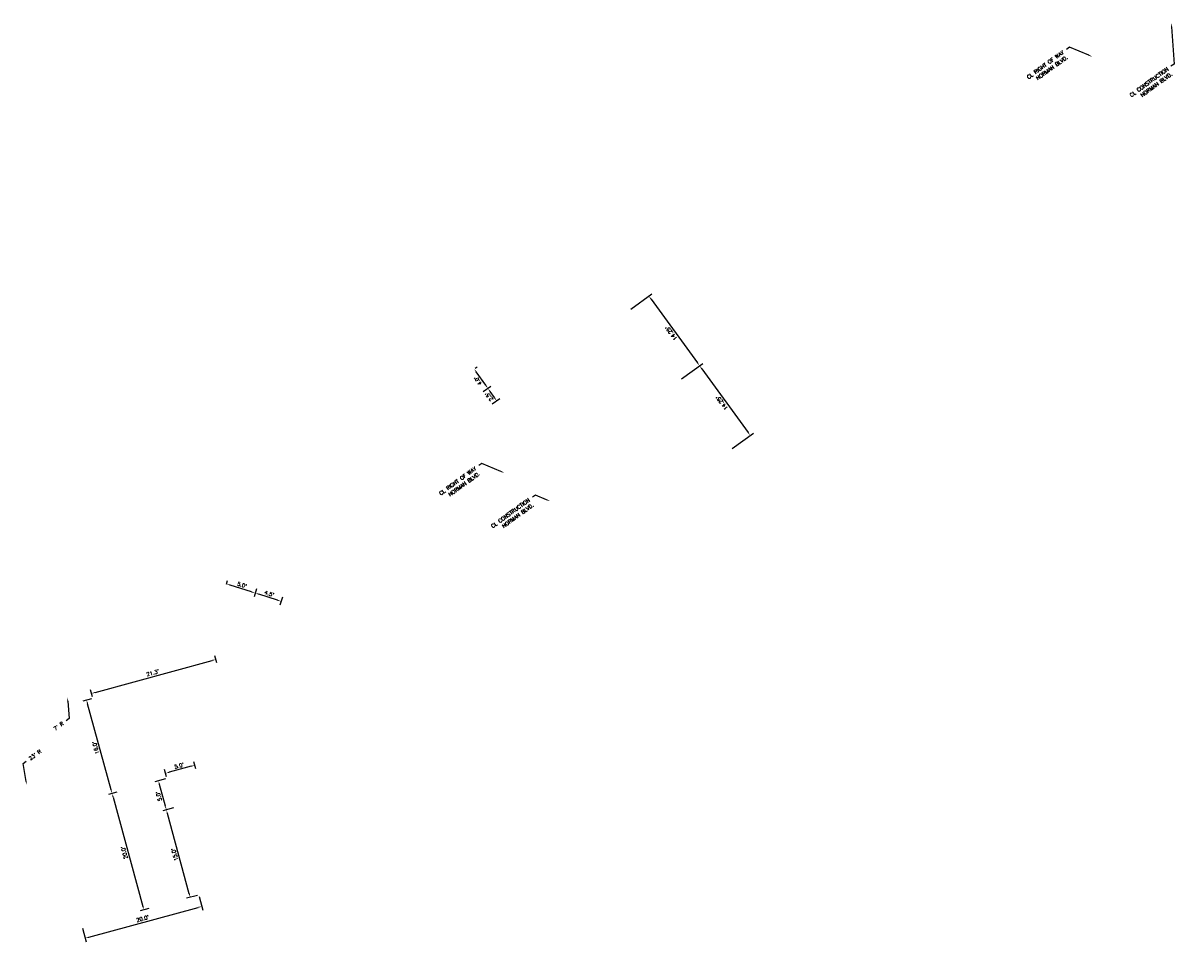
# Model space of a CAD drawing. Extents: x 1490373 to 1513128, y 652534 to 656452.
# Tile 4 of 6: x 1512734 to 1512925, y 652942 to 653094. Entities that reach past the tile are written whole.
import ezdxf
from ezdxf import colors
from ezdxf.entities.mleader import LeaderData, LeaderLine
from ezdxf.math import Vec2, Vec3

# ---------------------------------------------------------------- set-up
doc = ezdxf.new("R2010")
doc.units = 0
doc.header["$MEASUREMENT"] = 0
doc.header["$PDMODE"] = 34
doc.header["$PDSIZE"] = 0.004
doc.layers.add('P-INTER', color=7, linetype='Continuous')
doc.styles.get("Standard").update_dxf_attribs({"font": 'simplex.shx'})
doc.dimstyles.new('COEC', dxfattribs={"dimscale": 13.9, "dimtxt": 0.18, "dimasz": 0.18, "dimexe": 0.18, "dimexo": 0.0625, "dimgap": 0.09, "dimtad": 1, "dimzin": 0, "dimdsep": 46, "dimtxsty": 'Standard', "dimcen": 0.09, "dimclrd": 256, "dimclre": 256, "dimclrt": 256, "dimaunit": 1, "dimadec": 4, "dimazin": 0, "dimtfac": 1, "dimtofl": 0, "dimtmove": 0, "dimatfit": 3, "dimfxl": 1, "dimtolj": 1, "dimtzin": 0, "dimlwd": -1, "dimlwe": -1, "dimarcsym": 0})

# ---------------------------------------------------------------- blocks, each defined once
blk = doc.blocks.new('*D397')
at = {"layer": 'Defpoints', "color": 0, "transparency": 16777216}
for p in [(1512772.52, 653000.43), (1512772.23, 652999.51), (1512776.81, 652999.05)]:
    blk.add_point(p, dxfattribs=at)
at = {"layer": 'P-INTER', "transparency": 16777216}
for p, q in [((1512772.44, 653000.19), (1512772.04, 652998.91)), ((1512775.92, 652998.33), (1512772.82, 652999.32)), ((1512776.73, 652998.81), (1512776.32, 652997.54))]:
    blk.add_line(p, q, dxfattribs=at)
for points in [[(1512772.85, 652999.42), (1512772.79, 652999.22), (1512772.23, 652999.51)], [(1512775.95, 652998.43), (1512775.89, 652998.23), (1512776.51, 652998.14)]]:
    blk.add_solid(points, dxfattribs=at)
at = {"layer": 'P-INTER', "transparency": 16777216, "insert": (1512774.56, 652999.42), "char_height": 0.625, "attachment_point": 5, "rotation": 342.2382}
blk.add_mtext("\\A1;4.5'", dxfattribs=at)
blk = doc.blocks.new('*D398')
at = {"layer": 'Defpoints', "color": 0, "transparency": 16777216}
for p in [(1512767.4, 653000.77), (1512767.48, 653001.03), (1512772.52, 653000.43)]:
    blk.add_point(p, dxfattribs=at)
at = {"layer": 'P-INTER', "transparency": 16777216}
for p, q in [((1512767.48, 653001.01), (1512767.67, 653001.62)), ((1512771.63, 652999.7), (1512768.08, 653000.84)), ((1512772.44, 653000.19), (1512772.04, 652998.91))]:
    blk.add_line(p, q, dxfattribs=at)
for points in [[(1512768.11, 653000.94), (1512768.05, 653000.74), (1512767.48, 653001.03)], [(1512771.66, 652999.8), (1512771.6, 652999.6), (1512772.23, 652999.51)]]:
    blk.add_solid(points, dxfattribs=at)
at = {"layer": 'P-INTER', "transparency": 16777216, "insert": (1512770.05, 653000.86), "char_height": 0.625, "attachment_point": 5, "rotation": 342.2382}
blk.add_mtext("\\A1;5.0'", dxfattribs=at)
blk = doc.blocks.new('*D399')
at = {"layer": 'Defpoints', "color": 0, "transparency": 16777216}
for p in [(1512762.91, 652949.56), (1512763.43, 652947.68), (1512743.62, 652944.29)]:
    blk.add_point(p, dxfattribs=at)
at = {"layer": 'P-INTER', "transparency": 16777216}
for p, q in [((1512762.98, 652949.32), (1512763.59, 652947.08)), ((1512744.74, 652942.58), (1512762.82, 652947.52)), ((1512743.68, 652944.05), (1512744.3, 652941.81))]:
    blk.add_line(p, q, dxfattribs=at)
for points in [[(1512762.8, 652947.62), (1512762.85, 652947.42), (1512763.43, 652947.68)], [(1512744.71, 652942.68), (1512744.76, 652942.48), (1512744.13, 652942.41)]]:
    blk.add_solid(points, dxfattribs=at)
at = {"layer": 'P-INTER', "transparency": 16777216, "insert": (1512753.62, 652945.65), "char_height": 0.625, "attachment_point": 5, "rotation": 15.2742}
blk.add_mtext("\\A1;20.0'", dxfattribs=at)
blk = doc.blocks.new('*D400')
at = {"layer": 'Defpoints', "color": 0, "transparency": 16777216}
for p in [(1512757.41, 652969.7), (1512762.47, 652970.17), (1512757.64, 652968.86)]:
    blk.add_point(p, dxfattribs=at)
at = {"layer": 'P-INTER', "transparency": 16777216}
for p, q in [((1512761.63, 652970.86), (1512758.02, 652969.87)), ((1512762.4, 652970.41), (1512762.07, 652971.62)), ((1512757.58, 652969.1), (1512757.25, 652970.31))]:
    blk.add_line(p, q, dxfattribs=at)
for points in [[(1512761.61, 652970.96), (1512761.66, 652970.76), (1512762.24, 652971.02)], [(1512757.99, 652969.97), (1512758.04, 652969.77), (1512757.41, 652969.7)]]:
    blk.add_solid(points, dxfattribs=at)
at = {"layer": 'P-INTER', "transparency": 16777216, "insert": (1512759.66, 652970.96), "char_height": 0.625, "attachment_point": 5, "rotation": 15.2742}
blk.add_mtext("\\A1;5.0'", dxfattribs=at)
blk = doc.blocks.new('*D401')
at = {"layer": 'Defpoints', "color": 0, "transparency": 16777216}
for p in [(1512765.75, 652988.53), (1512765.97, 652987.71), (1512745.39, 652982.1)]:
    blk.add_point(p, dxfattribs=at)
at = {"layer": 'P-INTER', "transparency": 16777216}
for p, q in [((1512745.77, 652983.08), (1512765.14, 652988.37)), ((1512765.9, 652987.96), (1512765.58, 652989.13)), ((1512745.33, 652982.34), (1512745.01, 652983.51))]:
    blk.add_line(p, q, dxfattribs=at)
for points in [[(1512765.12, 652988.47), (1512765.17, 652988.27), (1512765.75, 652988.53)], [(1512745.75, 652983.18), (1512745.8, 652982.98), (1512745.17, 652982.91)]]:
    blk.add_solid(points, dxfattribs=at)
at = {"layer": 'P-INTER', "transparency": 16777216, "insert": (1512755.29, 652986.32), "char_height": 0.625, "attachment_point": 5, "rotation": 15.2742}
blk.add_mtext("\\A1;21.3'", dxfattribs=at)

msp = doc.modelspace()

# ---------------------------------------------------------------- linework, layer by layer
at = {"layer": 'P-INTER'}
for p, q in [((1512834.349, 653046.474), (1512837.826, 653049.003)), ((1512837.688, 653048.13), (1512845.333, 653037.616)), ((1512808.589, 653036.718), (1512808.933, 653036.961)), ((1512810.339, 653033.897), (1512808.784, 653036.09)), ((1512842.73, 653034.949), (1512846.207, 653037.478)), ((1512842.73, 653034.949), (1512846.207, 653037.478)), ((1512846.069, 653036.605), (1512853.714, 653026.091)), ((1512809.942, 653032.849), (1512811.21, 653033.748)), ((1512809.942, 653032.849), (1512811.21, 653033.748)), ((1512811.784, 653031.857), (1512811.062, 653032.877)), ((1512811.387, 653030.809), (1512812.656, 653031.708)), ((1512851.11, 653023.425), (1512854.588, 653025.953)), ((1512745.152, 652982.03), (1512743.747, 652981.646)), ((1512748.401, 652966.979), (1512744.515, 652981.208)), ((1512757.403, 652968.79), (1512755.627, 652968.305)), ((1512757.382, 652964.249), (1512756.395, 652967.866)), ((1512749.367, 652966.595), (1512747.962, 652966.212)), ((1512749.367, 652966.595), (1512747.962, 652966.212)), ((1512748.73, 652965.773), (1512753.669, 652947.686)), ((1512758.72, 652963.966), (1512756.944, 652963.481)), ((1512758.72, 652963.966), (1512756.944, 652963.481)), ((1512761.334, 652949.779), (1512757.712, 652963.043)), ((1512762.671, 652949.496), (1512760.896, 652949.011)), ((1512754.636, 652947.302), (1512753.231, 652946.918))]:
    msp.add_line(p, q, dxfattribs=at)
for points in [[(1512837.772, 653048.191), (1512837.603, 653048.068), (1512837.32, 653048.635)], [(1512808.869, 653036.15), (1512808.699, 653036.03), (1512808.423, 653036.6)], [(1512845.418, 653037.677), (1512845.249, 653037.555), (1512845.701, 653037.11)], [(1512846.153, 653036.666), (1512845.984, 653036.544), (1512845.701, 653037.11)], [(1512810.424, 653033.957), (1512810.254, 653033.836), (1512810.7, 653033.387)], [(1512811.147, 653032.937), (1512810.977, 653032.817), (1512810.7, 653033.387)], [(1512811.869, 653031.917), (1512811.699, 653031.797), (1512812.146, 653031.347)], [(1512853.799, 653026.152), (1512853.63, 653026.03), (1512854.082, 653025.586)], [(1512744.615, 652981.236), (1512744.414, 652981.181), (1512744.35, 652981.811)], [(1512756.495, 652967.894), (1512756.294, 652967.839), (1512756.23, 652968.469)], [(1512748.501, 652967.007), (1512748.3, 652966.952), (1512748.565, 652966.376)], [(1512748.83, 652965.801), (1512748.629, 652965.746), (1512748.565, 652966.376)], [(1512757.483, 652964.276), (1512757.282, 652964.221), (1512757.547, 652963.646)], [(1512757.812, 652963.07), (1512757.611, 652963.016), (1512757.547, 652963.646)], [(1512761.434, 652949.806), (1512761.234, 652949.751), (1512761.499, 652949.176)], [(1512753.77, 652947.713), (1512753.569, 652947.658), (1512753.834, 652947.083)]]:
    msp.add_solid(points, dxfattribs=at)

# ---------------------------------------------------------------- texts
at = {"layer": 'P-INTER', "char_height": 0.625, "attachment_point": 5}
for s, insert, rotation in [("\\A1;14.25'", (1512841.007, 653042.507), 126.02505), ("\\A1;4.0'", (1512809.054, 653034.634), 125.32727), ("\\A1;2.5'", (1512810.915, 653032.007), 125.32727), ("\\A1;14.25'", (1512849.388, 653030.982), 126.02505), ("\\A1;16.0'", (1512745.858, 652973.93), 105.2742), ("\\A1;5.0'", (1512756.288, 652965.894), 105.2742), ("\\A1;20.0'", (1512750.599, 652956.566), 105.2742), ("\\A1;15.0'", (1512758.923, 652956.247), 105.2742)]:
    msp.add_mtext(s, dxfattribs=dict(at, insert=insert, rotation=rotation))

# ---------------------------------------------------------------- dimensions: what is measured, and where the dimension line sits
at = {"layer": 'P-INTER'}
dim = msp.add_linear_dim(base=(1512767.484, 653001.03), p1=(1512772.52, 653000.425), p2=(1512767.401, 653000.771), angle=342.23819, text="5.0'", dimstyle='COEC', override={"dimscale": 5, "dimtxt": 0.125, "dimasz": 0.125, "dimexe": 0.125, "dimexo": 0.05, "dimgap": 0.05, "dimtmove": 1}, dxfattribs=at)
dim.commit()
dim.dimension.update_dxf_attribs({"geometry": '*D398', "text_midpoint": (1512770.045, 653000.862)})
for p1, p2, distance, text, picture, middle in [((1512776.806, 652999.052), (1512772.52, 653000.425), 0.961, "4.5'", '*D397', (1512774.56, 652999.416)), ((1512745.393, 652982.096), (1512765.97, 652987.715), 0.845, "21.3'", '*D401', (1512755.295, 652986.321)), ((1512762.467, 652970.173), (1512757.644, 652968.855), -0.879, "5.0'", '*D400', (1512759.66, 652970.962)), ((1512743.619, 652944.293), (1512762.913, 652949.562), -1.95, "20.0'", '*D399', (1512753.616, 652945.647))]:
    dim = msp.add_aligned_dim(p1=p1, p2=p2, distance=distance, text=text, dimstyle='COEC', override={"dimscale": 5, "dimtxt": 0.125, "dimasz": 0.125, "dimexe": 0.125, "dimexo": 0.05, "dimgap": 0.05}, dxfattribs=at)
    dim.commit()
    dim.dimension.update_dxf_attribs({"geometry": picture, "text_midpoint": middle})

# ---------------------------------------------------------------- leaders
ml = msp.add_multileader_mtext('Standard', dxfattribs=at)
ml.set_content('CL CONSTRUCTION\\PNORMAN BLVD.', color=256)
ml.set_leader_properties(color=256, linetype='ByLayer', lineweight=-1)
ml.build(insert=Vec2(0, 0))
ml.multileader.update_dxf_attribs({"dogleg_length": 0.125, "arrow_head_size": 0.625, "scale": 5})
ctx = ml.context
ctx.base_point, ctx.scale, ctx.char_height, ctx.arrow_head_size, ctx.landing_gap_size, ctx.plane_origin, ctx.plane_x_axis, ctx.plane_y_axis = Vec3(1512915.731, 653080.933), 5, 0.625, 0.625, 0.625, Vec3(1512923.666, 653093.806), Vec3(0.8087604, 0.5881382), Vec3(-0.5881382, 0.8087604)
ctx.text_align_type = 2
notes = []
notes.append((ctx, [(0, (1, 1, 0), (1512924.131, 653087.042), (-0.8087604, -0.5881382), 0.625, [(0, [(1512923.666, 653093.806)], 0, [])])]))
ctx.mtext.insert, ctx.mtext.text_direction, ctx.mtext.rotation, ctx.mtext.alignment, ctx.mtext.flow_direction = Vec3(1512922.936, 653086.56), Vec3(0.8087604, 0.5881382), 0.6287549, 3, 5
ml = msp.add_multileader_mtext('Standard', dxfattribs=at)
ml.set_content('CL RIGHT OF WAY\\PNORMAN BLVD.', color=256)
ml.set_leader_properties(color=256, linetype='ByLayer', lineweight=-1)
ml.build(insert=Vec2(0, 0))
ml.multileader.update_dxf_attribs({"dogleg_length": 0.125, "arrow_head_size": 0.625, "scale": 5})
ctx = ml.context
ctx.base_point, ctx.scale, ctx.char_height, ctx.arrow_head_size, ctx.landing_gap_size, ctx.plane_origin, ctx.plane_x_axis, ctx.plane_y_axis = Vec3(1512898.427, 653083.7), 5, 0.625, 0.625, 0.625, Vec3(1512910.602, 653088.259), Vec3(0.8087604, 0.5881382), Vec3(-0.5881382, 0.8087604)
ctx.text_align_type = 2
notes.append((ctx, [(0, (1, 1, 0), (1512906.852, 653089.826), (-0.8087604, -0.5881382), 0.625, [(0, [(1512910.602, 653088.259)], 0, [])])]))
ctx.mtext.insert, ctx.mtext.text_direction, ctx.mtext.rotation, ctx.mtext.alignment, ctx.mtext.flow_direction = Vec3(1512905.657, 653089.344), Vec3(0.8087604, 0.5881382), 0.6287549, 3, 5
ml = msp.add_multileader_mtext('Standard', dxfattribs=at)
ml.set_content('CL RIGHT OF WAY\\PNORMAN BLVD.', color=256)
ml.set_leader_properties(color=256, linetype='ByLayer', lineweight=-1)
ml.build(insert=Vec2(0, 0))
ml.multileader.update_dxf_attribs({"dogleg_length": 0.125, "arrow_head_size": 0.625, "scale": 5})
ctx = ml.context
ctx.base_point, ctx.scale, ctx.char_height, ctx.arrow_head_size, ctx.landing_gap_size, ctx.plane_origin, ctx.plane_x_axis, ctx.plane_y_axis = Vec3(1512801.266, 653014.836), 5, 0.625, 0.625, 0.625, Vec3(1512813.441, 653019.395), Vec3(0.8087604, 0.5881382), Vec3(-0.5881382, 0.8087604)
ctx.text_align_type = 2
notes.append((ctx, [(0, (1, 1, 0), (1512809.691, 653020.963), (-0.8087604, -0.5881382), 0.625, [(0, [(1512813.441, 653019.395)], 0, [])])]))
ctx.mtext.insert, ctx.mtext.text_direction, ctx.mtext.rotation, ctx.mtext.alignment, ctx.mtext.flow_direction = Vec3(1512808.496, 653020.48), Vec3(0.8087604, 0.5881382), 0.6287549, 3, 5
ml = msp.add_multileader_mtext('Standard', dxfattribs=at)
ml.set_content('CL CONSTRUCTION\\PNORMAN BLVD.', color=256)
ml.set_leader_properties(color=256, linetype='ByLayer', lineweight=-1)
ml.build(insert=Vec2(0, 0))
ml.multileader.update_dxf_attribs({"dogleg_length": 0.125, "arrow_head_size": 0.625, "scale": 5})
ctx = ml.context
ctx.base_point, ctx.scale, ctx.char_height, ctx.arrow_head_size, ctx.landing_gap_size, ctx.plane_origin, ctx.plane_x_axis, ctx.plane_y_axis = Vec3(1512810.155, 653009.629), 5, 0.625, 0.625, 0.625, Vec3(1512820.983, 653014.723), Vec3(0.8087604, 0.5881382), Vec3(-0.5881382, 0.8087604)
ctx.text_align_type = 2
notes.append((ctx, [(0, (1, 1, 0), (1512818.556, 653015.737), (-0.8087604, -0.5881382), 0.625, [(0, [(1512820.983, 653014.723)], 0, [])])]))
ctx.mtext.insert, ctx.mtext.text_direction, ctx.mtext.rotation, ctx.mtext.alignment, ctx.mtext.flow_direction = Vec3(1512817.361, 653015.255), Vec3(0.8087604, 0.5881382), 0.6287549, 3, 5
ml = msp.add_multileader_mtext('Standard', dxfattribs=at)
ml.set_content("7' R", color=256)
ml.set_leader_properties(color=256, linetype='ByLayer', lineweight=-1)
ml.build(insert=Vec2(0, 0))
ml.multileader.update_dxf_attribs({"dogleg_length": 0.125, "arrow_head_size": 0.625, "scale": 5})
ctx = ml.context
ctx.base_point, ctx.scale, ctx.char_height, ctx.arrow_head_size, ctx.landing_gap_size, ctx.plane_origin, ctx.plane_x_axis, ctx.plane_y_axis = Vec3(1512738.46, 652976.583), 5, 0.625, 0.625, 0.625, Vec3(1512741.19, 652982.258), Vec3(0.8087604, 0.5881382), Vec3(-0.5881382, 0.8087604)
ctx.text_align_type = 2
notes.append((ctx, [(0, (1, 1, 0), (1512741.469, 652978.771), (-0.8087604, -0.5881382), 0.625, [(0, [(1512741.19, 652982.258)], 0, [])])]))
ctx.mtext.insert, ctx.mtext.text_direction, ctx.mtext.rotation, ctx.mtext.alignment, ctx.mtext.flow_direction = Vec3(1512740.274, 652978.289), Vec3(0.8087604, 0.5881382), 0.6287549, 3, 5
ml = msp.add_multileader_mtext('Standard', dxfattribs=at)
ml.set_content("23' R", color=256)
ml.set_leader_properties(color=256, linetype='ByLayer', lineweight=-1)
ml.build(insert=Vec2(0, 0))
ml.multileader.update_dxf_attribs({"dogleg_length": 0.125, "arrow_head_size": 0.625, "scale": 5})
ctx = ml.context
ctx.base_point, ctx.scale, ctx.char_height, ctx.arrow_head_size, ctx.landing_gap_size, ctx.plane_origin, ctx.plane_x_axis, ctx.plane_y_axis = Vec3(1512734.372, 652971.685), 5, 0.625, 0.625, 0.625, Vec3(1512734.465, 652967.745), Vec3(0.8087604, 0.5881382), Vec3(-0.5881382, 0.8087604)
notes.append((ctx, [(1, (1, 1, 0), (1512733.867, 652971.318), (0.8087604, 0.5881382), 0.625, [(0, [(1512734.465, 652967.745)], 0, [])])]))
ctx.mtext.insert, ctx.mtext.text_direction, ctx.mtext.rotation, ctx.mtext.flow_direction = Vec3(1512734.694, 652972.306), Vec3(0.8087604, 0.5881382), 0.6287549, 5
for ctx, leaders in notes:
    for number, flags, end, landing, length, lines in leaders:
        leader = LeaderData()
        leader.index, (leader.has_last_leader_line, leader.has_dogleg_vector, leader.attachment_direction) = number, flags
        leader.last_leader_point, leader.dogleg_vector, leader.dogleg_length = Vec3(end), Vec3(landing), length
        for number, points, colour, breaks in lines:
            line = LeaderLine()
            line.index, line.vertices, line.color, line.breaks = number, Vec3.list(points), colors.encode_raw_color(colour), breaks
            leader.lines.append(line)
        ctx.leaders.append(leader)

doc.saveas('drawing.dxf')
